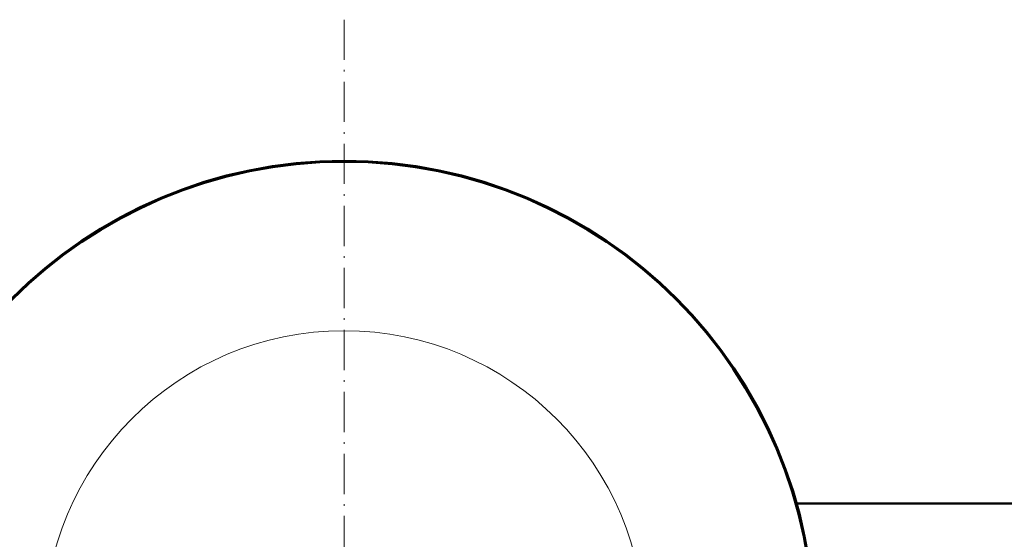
# Model space of a CAD drawing. Extents: x -1438 to 1837, y -1701 to 699.
# Tile 31 of 90: x 40 to 334, y -727 to -572. Entities that reach past the tile are written whole.
import ezdxf

# ---------------------------------------------------------------- set-up
doc = ezdxf.new("R2010")
doc.units = 0
doc.linetypes.add('DASHDOT', pattern=[18.5, 12, -3, 0.5, -3])

msp = doc.modelspace()

# ---------------------------------------------------------------- linework, layer by layer
at = {"color": 7, "linetype": 'DASHDOT', "lineweight": 18}
msp.add_line((136.79, -572.23), (136.79, -936.94), dxfattribs=at)
at = {"color": 7, "lineweight": 50}
msp.add_line((271.8, -716.54), (416.79, -716.54), dxfattribs=at)
msp.add_circle((136.79, -754.59), 140, dxfattribs=at)
at = {"color": 7, "lineweight": 18}
msp.add_circle((136.79, -754.59), 89.6, dxfattribs=at)
at = {"color": 7, "lineweight": 50}
for start, end in [(90, 270), (270, 90)]:
    msp.add_arc((136.79, -754.59), 140.27, start, end, dxfattribs=at)

doc.saveas('drawing.dxf')
